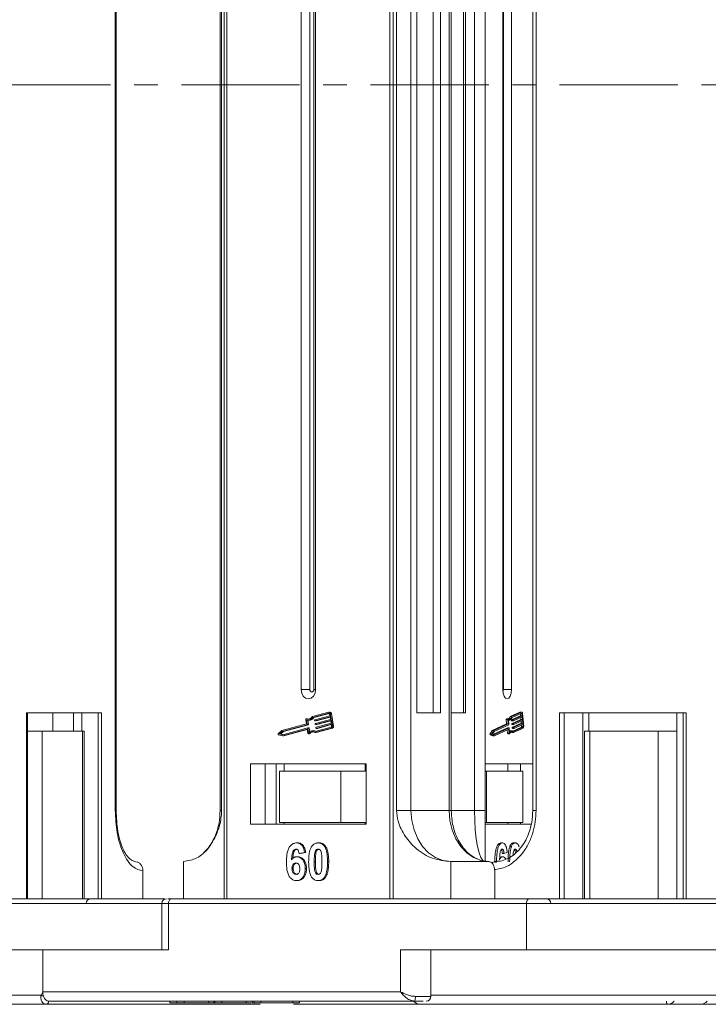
# Model space of a CAD drawing. Header units: millimetres. Extents: x -855 to 619, y 109 to 1142.
# Tile 5 of 74: x -358 to -284, y 344 to 450. Entities that reach past the tile are written whole.
import ezdxf

# ---------------------------------------------------------------- set-up
doc = ezdxf.new("R2010")
doc.units = ezdxf.units.MM
doc.linetypes.add('CENTERX2', pattern=[20.32, 12.7, -2.54, 2.54, -2.54])

msp = doc.modelspace()

# ---------------------------------------------------------------- linework, layer by layer
at = {"color": 7, "linetype": 'Continuous', "lineweight": 15}
for p, q in [((-336.275, 530.098), (-336.275, 442.598)), ((-335.977, 442.598), (-335.977, 530.098)), ((-318.457, 530.098), (-318.457, 442.598)), ((-318.104, 442.598), (-318.104, 530.098)), ((-308.193, 526.044), (-308.193, 442.598)), ((-347.976, 520.598), (-347.976, 442.598)), ((-347.864, 442.598), (-347.864, 520.598)), ((-336.696, 520.598), (-336.696, 442.598)), ((-336.536, 442.598), (-336.536, 520.598)), ((-317.733, 520.598), (-317.733, 442.598)), ((-316.183, 442.598), (-316.183, 520.598)), ((-312.083, 520.598), (-312.083, 442.598)), ((-311.859, 442.598), (-311.859, 520.598)), ((-309.354, 520.598), (-309.354, 442.598)), ((-308.196, 442.598), (-308.196, 520.598)), ((-303.095, 520.598), (-303.095, 442.598)), ((-302.726, 442.598), (-302.726, 520.598)), ((-315.552, 510.098), (-315.552, 442.598)), ((-313.805, 442.598), (-313.805, 510.098)), ((-313.029, 442.598), (-313.029, 510.098)), ((-310.537, 442.598), (-310.537, 510.098)), ((-310.333, 442.598), (-310.333, 510.098)), ((-327.993, 507.598), (-327.993, 442.598)), ((-327.06, 507.598), (-327.06, 442.598)), ((-326.618, 442.598), (-326.618, 507.598)), ((-326.441, 442.598), (-326.441, 507.598)), ((-306.308, 507.598), (-306.308, 442.598)), ((-306.252, 442.598), (-306.252, 507.598)), ((-305.391, 442.598), (-305.391, 507.598)), ((-347.976, 442.598), (-347.976, 364.598)), ((-347.864, 364.598), (-347.864, 442.598)), ((-336.696, 442.598), (-336.696, 364.598)), ((-336.536, 364.598), (-336.536, 442.598)), ((-336.275, 442.598), (-336.275, 355.098)), ((-335.977, 355.098), (-335.977, 442.598)), ((-327.993, 442.598), (-327.993, 377.598)), ((-327.06, 442.598), (-327.06, 377.598)), ((-326.618, 377.598), (-326.618, 442.598)), ((-326.441, 377.598), (-326.441, 442.598)), ((-318.457, 442.598), (-318.457, 355.098)), ((-318.104, 355.098), (-318.104, 442.598)), ((-317.733, 442.598), (-317.733, 364.598)), ((-316.183, 364.598), (-316.183, 442.598)), ((-315.552, 442.598), (-315.552, 375.098)), ((-313.805, 375.098), (-313.805, 442.598)), ((-313.029, 375.098), (-313.029, 442.598)), ((-312.083, 442.598), (-312.083, 364.598)), ((-311.859, 364.598), (-311.859, 442.598)), ((-310.537, 375.098), (-310.537, 442.598)), ((-310.333, 375.098), (-310.333, 442.598)), ((-309.354, 442.598), (-309.354, 364.598)), ((-308.196, 364.598), (-308.196, 442.598)), ((-308.193, 442.598), (-308.193, 359.153)), ((-306.308, 442.598), (-306.308, 377.598)), ((-306.252, 377.598), (-306.252, 442.598)), ((-305.391, 377.598), (-305.391, 442.598)), ((-303.095, 442.598), (-303.095, 364.598)), ((-302.726, 364.598), (-302.726, 442.598)), ((-327.06, 377.598), (-327.993, 377.598)), ((-326.441, 377.598), (-326.618, 377.598)), ((-305.391, 377.598), (-306.252, 377.598)), ((-349.454, 375.098), (-357.505, 375.098)), ((-357.505, 375.098), (-357.505, 355.098)), ((-357.394, 355.098), (-357.394, 375.098)), ((-354.669, 375.098), (-354.669, 373.098)), ((-352.453, 375.098), (-352.453, 373.098)), ((-351.564, 373.098), (-351.564, 375.098)), ((-349.816, 375.098), (-349.816, 355.098)), ((-349.454, 355.098), (-349.454, 375.098)), ((-325.018, 375.164), (-326.786, 374.683)), ((-324.999, 375.05), (-326.74, 374.576)), ((-326.614, 374.576), (-324.954, 375.028)), ((-326.524, 374.334), (-324.908, 374.774)), ((-324.98, 375.05), (-324.999, 375.05)), ((-324.864, 375.168), (-324.99, 375.168)), ((-324.908, 374.774), (-324.945, 375.004)), ((-324.63, 373.65), (-324.856, 375.029)), ((-324.856, 375.029), (-324.73, 375.029)), ((-324.504, 373.65), (-324.73, 375.029)), ((-315.552, 375.098), (-313.029, 375.098)), ((-311.859, 375.098), (-310.333, 375.098)), ((-304.475, 375.164), (-305.52, 374.683)), ((-304.41, 374.774), (-305.365, 374.334)), ((-304.297, 375.164), (-305.342, 374.683)), ((-304.286, 375.05), (-305.315, 374.576)), ((-305.187, 374.334), (-304.232, 374.774)), ((-304.475, 375.164), (-304.297, 375.164)), ((-304.281, 375.168), (-304.458, 375.168)), ((-304.43, 374.983), (-304.41, 374.774)), ((-304.41, 374.774), (-304.232, 374.774)), ((-304.254, 375.004), (-304.385, 375.004)), ((-304.232, 374.774), (-304.254, 375.004)), ((-304.068, 373.65), (-304.202, 375.029)), ((-286.602, 375.098), (-300.224, 375.098)), ((-300.224, 375.098), (-300.224, 355.098)), ((-299.735, 355.098), (-299.735, 375.098)), ((-297.701, 375.098), (-297.701, 355.098)), ((-297.07, 373.098), (-297.07, 375.098)), ((-287.612, 355.098), (-287.612, 375.098)), ((-286.911, 375.098), (-286.911, 355.098)), ((-286.602, 355.098), (-286.602, 375.098)), ((-327.429, 373.908), (-330.067, 373.19)), ((-327.343, 373.811), (-330.03, 373.08)), ((-329.903, 373.08), (-327.217, 373.811)), ((-327.502, 374.352), (-327.429, 373.908)), ((-327.331, 374.423), (-327.457, 374.423)), ((-327.447, 374.422), (-327.321, 374.422)), ((-327.399, 374.29), (-327.326, 373.846)), ((-327.217, 373.811), (-327.343, 373.811)), ((-327.321, 374.422), (-327.331, 374.423)), ((-327.2, 373.846), (-327.326, 373.846)), ((-327.288, 374.28), (-327.161, 374.28)), ((-327.2, 373.846), (-327.271, 374.28)), ((-326.614, 374.576), (-326.74, 374.576)), ((-326.532, 374.242), (-326.541, 374.3)), ((-326.51, 374.219), (-326.383, 374.219)), ((-324.889, 374.66), (-326.505, 374.22)), ((-326.379, 374.22), (-326.505, 374.22)), ((-326.466, 373.84), (-326.475, 373.897)), ((-326.458, 373.932), (-324.842, 374.372)), ((-326.444, 373.817), (-326.317, 373.817)), ((-324.823, 374.257), (-326.439, 373.817)), ((-326.313, 373.817), (-326.439, 373.817)), ((-326.392, 373.53), (-324.776, 373.97)), ((-326.379, 374.22), (-324.883, 374.627)), ((-324.757, 373.855), (-326.373, 373.415)), ((-326.313, 373.817), (-324.817, 374.224)), ((-326.247, 373.415), (-324.751, 373.822)), ((-324.842, 374.372), (-324.889, 374.66)), ((-324.776, 373.97), (-324.823, 374.257)), ((-324.719, 373.625), (-324.757, 373.855)), ((-305.9, 373.908), (-307.459, 373.19)), ((-305.722, 373.908), (-307.281, 373.19)), ((-305.672, 373.811), (-307.259, 373.08)), ((-305.943, 374.352), (-305.9, 373.908)), ((-305.943, 374.352), (-305.765, 374.352)), ((-305.739, 374.423), (-305.917, 374.423)), ((-305.9, 373.908), (-305.722, 373.908)), ((-305.765, 374.352), (-305.722, 373.908)), ((-305.704, 374.29), (-305.661, 373.846)), ((-305.703, 374.28), (-305.639, 374.28)), ((-305.52, 374.683), (-305.342, 374.683)), ((-305.375, 374.3), (-305.37, 374.242)), ((-305.375, 374.3), (-305.198, 374.3)), ((-305.192, 374.242), (-305.37, 374.242)), ((-305.365, 374.334), (-305.187, 374.334)), ((-305.357, 374.219), (-305.179, 374.219)), ((-305.336, 373.897), (-305.331, 373.84)), ((-305.336, 373.897), (-305.159, 373.897)), ((-305.331, 373.84), (-305.153, 373.84)), ((-304.371, 374.372), (-305.326, 373.932)), ((-305.326, 373.932), (-305.148, 373.932)), ((-305.318, 373.817), (-305.14, 373.817)), ((-304.332, 373.97), (-305.287, 373.53)), ((-305.192, 374.242), (-305.198, 374.3)), ((-304.221, 374.66), (-305.176, 374.22)), ((-305.153, 373.84), (-305.159, 373.897)), ((-305.148, 373.932), (-304.193, 374.372)), ((-304.182, 374.257), (-305.137, 373.817)), ((-305.109, 373.53), (-304.154, 373.97)), ((-304.143, 373.855), (-305.098, 373.415)), ((-304.391, 374.581), (-304.371, 374.372)), ((-304.371, 374.372), (-304.193, 374.372)), ((-304.352, 374.179), (-304.332, 373.97)), ((-304.332, 373.97), (-304.154, 373.97)), ((-304.313, 373.777), (-304.298, 373.625)), ((-304.193, 374.372), (-304.221, 374.66)), ((-304.154, 373.97), (-304.182, 374.257)), ((-304.121, 373.625), (-304.143, 373.855)), ((-355.836, 373.098), (-357.394, 373.098)), ((-355.836, 355.098), (-355.836, 373.098)), ((-355.836, 373.098), (-351.478, 373.098)), ((-351.478, 373.098), (-351.478, 355.098)), ((-351.311, 373.098), (-351.478, 373.098)), ((-351.311, 355.098), (-351.311, 373.098)), ((-330.067, 373.19), (-330.456, 372.839)), ((-330.439, 372.733), (-329.972, 372.615)), ((-330.03, 373.08), (-330.316, 372.822)), ((-330.316, 372.822), (-329.973, 372.735)), ((-330.19, 372.822), (-330.316, 372.822)), ((-330.19, 372.822), (-329.903, 373.08)), ((-329.912, 372.752), (-330.19, 372.822)), ((-329.903, 373.08), (-330.03, 373.08)), ((-329.973, 372.735), (-327.287, 373.466)), ((-329.972, 372.615), (-327.357, 373.327)), ((-329.846, 372.615), (-329.972, 372.615)), ((-329.846, 372.615), (-327.33, 373.3)), ((-327.348, 373.327), (-327.357, 373.327)), ((-327.33, 373.305), (-327.262, 372.889)), ((-327.156, 373.467), (-327.282, 373.467)), ((-327.26, 373.444), (-327.187, 373)), ((-327.134, 373.444), (-327.26, 373.444)), ((-327.217, 372.842), (-327.091, 372.842)), ((-327.064, 372.854), (-327.19, 372.854)), ((-327.073, 373.076), (-327.134, 373.444)), ((-326.652, 373.152), (-326.778, 373.152)), ((-326.504, 372.959), (-324.735, 373.441)), ((-326.378, 372.959), (-326.504, 372.959)), ((-326.495, 373.082), (-324.754, 373.556)), ((-326.4, 373.438), (-326.409, 373.495)), ((-326.378, 372.959), (-324.609, 373.441)), ((-326.378, 373.415), (-326.252, 373.415)), ((-326.247, 373.415), (-326.373, 373.415)), ((-324.735, 373.441), (-324.609, 373.441)), ((-324.504, 373.65), (-324.63, 373.65)), ((-307.459, 373.19), (-307.689, 372.839)), ((-307.511, 372.839), (-307.689, 372.839)), ((-307.679, 372.733), (-307.403, 372.615)), ((-307.679, 372.733), (-307.501, 372.733)), ((-307.281, 373.19), (-307.511, 372.839)), ((-307.501, 372.733), (-307.225, 372.615)), ((-307.459, 373.19), (-307.281, 373.19)), ((-307.259, 373.08), (-307.429, 372.822)), ((-307.429, 372.822), (-307.226, 372.735)), ((-307.403, 372.615), (-307.225, 372.615)), ((-305.816, 373.466), (-307.318, 372.775)), ((-307.226, 372.735), (-305.638, 373.466)), ((-307.225, 372.615), (-305.68, 373.327)), ((-305.837, 373.255), (-305.801, 372.889)), ((-305.816, 373.466), (-305.638, 373.466)), ((-305.636, 373.467), (-305.813, 373.467)), ((-305.624, 372.889), (-305.801, 372.889)), ((-305.775, 372.842), (-305.597, 372.842)), ((-305.729, 373.305), (-305.664, 373.305)), ((-305.664, 373.305), (-305.624, 372.889)), ((-305.622, 373.444), (-305.579, 373)), ((-305.338, 373.152), (-305.515, 373.152)), ((-305.353, 372.959), (-305.175, 372.959)), ((-305.297, 373.495), (-305.292, 373.438)), ((-305.297, 373.495), (-305.12, 373.495)), ((-305.292, 373.438), (-305.114, 373.438)), ((-305.287, 373.53), (-305.109, 373.53)), ((-305.279, 373.415), (-305.101, 373.415)), ((-304.319, 373.556), (-305.243, 373.13)), ((-305.175, 372.959), (-304.13, 373.441)), ((-305.17, 373.082), (-304.142, 373.556)), ((-305.114, 373.438), (-305.12, 373.495)), ((-304.142, 373.556), (-304.319, 373.556)), ((-304.298, 373.625), (-304.121, 373.625)), ((-297.527, 373.098), (-297.527, 355.098)), ((-296.973, 373.098), (-297.527, 373.098)), ((-296.973, 355.098), (-296.973, 373.098)), ((-296.973, 373.098), (-289.601, 373.098)), ((-289.601, 373.098), (-289.601, 355.098)), ((-287.612, 373.098), (-289.601, 373.098)), ((-321.009, 369.598), (-333.426, 369.598)), ((-333.426, 369.598), (-333.426, 363.098)), ((-331.849, 369.598), (-331.849, 363.098)), ((-330.689, 363.098), (-330.689, 369.598)), ((-329.808, 369.598), (-329.808, 368.798)), ((-321.095, 368.798), (-321.095, 369.598)), ((-321.009, 363.098), (-321.009, 369.598)), ((-303.095, 369.598), (-308.193, 369.598)), ((-305.763, 368.798), (-305.763, 369.598)), ((-304.402, 368.798), (-304.402, 369.598)), ((-330.326, 368.798), (-330.326, 363.298)), ((-330.326, 368.798), (-323.73, 368.798)), ((-323.73, 363.298), (-323.73, 368.798)), ((-323.73, 368.798), (-321.095, 368.798)), ((-308.193, 368.798), (-308.065, 368.798)), ((-308.065, 368.798), (-308.065, 363.298)), ((-308.065, 368.798), (-304.167, 368.798)), ((-304.167, 363.298), (-304.167, 368.798)), ((-347.976, 364.598), (-347.864, 364.598)), ((-336.696, 364.598), (-336.536, 364.598)), ((-317.733, 364.598), (-316.183, 364.598)), ((-316.183, 364.598), (-312.083, 364.598)), ((-312.083, 364.598), (-311.859, 364.598)), ((-311.859, 364.598), (-309.354, 364.598)), ((-309.354, 364.598), (-308.196, 364.598)), ((-303.095, 364.598), (-302.726, 364.598)), ((-333.426, 363.098), (-321.009, 363.098)), ((-330.326, 363.298), (-323.73, 363.298)), ((-329.808, 363.098), (-329.808, 363.298)), ((-321.095, 363.298), (-323.73, 363.298)), ((-321.095, 363.298), (-321.095, 363.098)), ((-308.065, 363.298), (-308.193, 363.298)), ((-308.193, 363.098), (-303.255, 363.098)), ((-308.065, 363.298), (-304.167, 363.298)), ((-305.763, 363.298), (-305.763, 363.098)), ((-304.402, 363.098), (-304.402, 363.298)), ((-328.474, 361.098), (-328.348, 361.098)), ((-326.169, 361.098), (-326.043, 361.098)), ((-306.34, 361.098), (-306.518, 361.098)), ((-304.978, 361.098), (-305.156, 361.098)), ((-327.622, 360.054), (-328.219, 359.97)), ((-328.219, 359.97), (-328.093, 359.97)), ((-328.093, 359.97), (-327.496, 360.054)), ((-327.622, 360.054), (-327.496, 360.054)), ((-326.395, 360.039), (-326.521, 360.039)), ((-325.459, 360.687), (-325.333, 360.687)), ((-306.189, 359.97), (-306.367, 359.97)), ((-305.836, 360.054), (-306.189, 359.97)), ((-305.396, 360.692), (-305.574, 360.692)), ((-340.628, 355.098), (-340.628, 359.098)), ((-328.46, 359.611), (-328.333, 359.611)), ((-326.587, 359.071), (-326.461, 359.071)), ((-325.155, 359.071), (-325.028, 359.071)), ((-311.914, 359.098), (-311.914, 355.098)), ((-311.914, 359.098), (-307.815, 359.098)), ((-307.167, 359.044), (-306.989, 359.044)), ((-306.331, 359.611), (-306.509, 359.611)), ((-344.994, 358.098), (-344.994, 355.098)), ((-328.975, 358.369), (-328.849, 358.369)), ((-327.542, 358.351), (-327.416, 358.351)), ((-307.184, 355.098), (-307.184, 358.098)), ((-328.519, 357.047), (-328.393, 357.047)), ((-326.169, 357.047), (-326.043, 357.047)), ((-325.462, 357.453), (-325.336, 357.453)), ((-303.456, 355.098), (-341.926, 355.098)), ((-367.431, 354.598), (-342.98, 354.598)), ((-342.98, 354.598), (-342.98, 349.598)), ((-342.98, 354.598), (-342.241, 354.598)), ((-342.241, 349.598), (-342.241, 354.598)), ((-342.241, 354.598), (-303.771, 354.598)), ((-303.771, 354.598), (-303.771, 349.598)), ((-303.771, 354.598), (-267.215, 354.598)), ((-367.431, 349.598), (-355.766, 349.598)), ((-355.766, 345.098), (-355.766, 349.598)), ((-355.766, 349.598), (-342.241, 349.598)), ((-317.297, 349.598), (-317.297, 345.098)), ((-303.771, 349.598), (-317.297, 349.598)), ((-314.035, 344.598), (-314.035, 349.598)), ((-303.771, 349.598), (-282.644, 349.598)), ((-355.947, 344.748), (-355.766, 345.098)), ((-317.297, 345.098), (-355.766, 345.098)), ((-368.139, 344.748), (-355.947, 344.748)), ((-355.136, 344.098), (-315.798, 344.098)), ((-355.135, 344.098), (-342.091, 344.098)), ((-342.091, 344.098), (-342.091, 343.898)), ((-341.344, 344.098), (-341.344, 343.898)), ((-340.548, 344.098), (-340.548, 343.898)), ((-337.912, 344.098), (-337.912, 343.898)), ((-337.386, 344.098), (-337.386, 343.898)), ((-337.265, 344.098), (-337.265, 343.898)), ((-336.519, 344.098), (-336.519, 343.898)), ((-333.891, 344.098), (-333.891, 343.898)), ((-333.245, 344.098), (-333.245, 343.898)), ((-333.03, 344.098), (-333.03, 343.898)), ((-332.336, 344.098), (-332.336, 343.898)), ((-328.869, 344.098), (-328.869, 343.898)), ((-328.177, 343.898), (-328.177, 344.098)), ((-315.719, 344.598), (-314.035, 344.598)), ((-314.035, 344.748), (-282.878, 344.748)), ((-332.401, 343.748), (-355.406, 343.748)), ((-346.331, 343.748), (-346.328, 343.748)), ((-342.091, 343.898), (-341.344, 343.898)), ((-341.344, 343.898), (-340.548, 343.898)), ((-340.548, 343.898), (-337.912, 343.898)), ((-337.912, 343.898), (-337.386, 343.898)), ((-337.386, 343.898), (-337.265, 343.898)), ((-337.265, 343.898), (-336.519, 343.898)), ((-336.519, 343.898), (-333.891, 343.898)), ((-333.891, 343.898), (-333.377, 343.898)), ((-332.303, 343.898), (-331.901, 343.898)), ((-315.319, 343.748), (-328.804, 343.748)), ((-316.6, 343.748), (-316.597, 343.748)), ((-288.569, 343.748), (-288.572, 343.748)), ((-285.124, 343.748), (-285.111, 343.748))]:
    msp.add_line(p, q, dxfattribs=at)
at = {"color": 1, "linetype": 'CENTERX2', "lineweight": 13}
msp.add_line((444.01, 442.598), (-394.073, 442.598), dxfattribs=at)
at = {"color": 7, "linetype": 'Continuous', "lineweight": 15, "flags": 128}
for points in [[(-327.993, 377.598), (-327.934, 377.215), (-327.766, 376.891), (-327.514, 376.674), (-327.217, 376.598), (-326.92, 376.674), (-326.669, 376.891), (-326.5, 377.215), (-326.441, 377.598)], [(-327.06, 377.598), (-327.043, 377.489), (-326.995, 377.396), (-326.923, 377.335), (-326.839, 377.313), (-326.754, 377.335), (-326.683, 377.396), (-326.635, 377.489), (-326.618, 377.598)], [(-306.308, 377.598), (-306.273, 377.215), (-306.174, 376.891), (-306.025, 376.674), (-305.849, 376.598), (-305.674, 376.674), (-305.525, 376.891), (-305.426, 377.215), (-305.391, 377.598)], [(-304.458, 375.168), (-304.459, 375.168), (-304.475, 375.164)], [(-304.297, 375.164), (-304.282, 375.168), (-304.266, 375.165), (-304.251, 375.156), (-304.237, 375.14), (-304.224, 375.118), (-304.214, 375.092), (-304.206, 375.061), (-304.202, 375.029)], [(-304.254, 375.004), (-304.256, 375.015), (-304.259, 375.025), (-304.262, 375.034), (-304.266, 375.041), (-304.271, 375.047), (-304.276, 375.05), (-304.281, 375.051), (-304.286, 375.05)], [(-327.502, 374.352), (-327.503, 374.367), (-327.501, 374.382), (-327.496, 374.395), (-327.489, 374.407), (-327.48, 374.416), (-327.469, 374.421), (-327.458, 374.423), (-327.447, 374.422)], [(-327.225, 374.401), (-327.231, 374.402), (-327.321, 374.422)], [(-326.383, 374.219), (-326.383, 374.219), (-326.379, 374.22)], [(-326.317, 373.817), (-326.317, 373.817), (-326.313, 373.817)], [(-305.917, 374.423), (-305.917, 374.423), (-305.924, 374.421), (-305.93, 374.416), (-305.936, 374.407), (-305.94, 374.395), (-305.943, 374.382), (-305.944, 374.367), (-305.943, 374.352)], [(-305.765, 374.352), (-305.766, 374.367), (-305.765, 374.382), (-305.762, 374.395), (-305.758, 374.407), (-305.752, 374.416), (-305.746, 374.421), (-305.74, 374.423), (-305.733, 374.422)], [(-305.733, 374.422), (-305.68, 374.402), (-305.627, 374.398), (-305.573, 374.409), (-305.521, 374.436), (-305.471, 374.477), (-305.424, 374.533), (-305.381, 374.602), (-305.342, 374.683)], [(-305.315, 374.576), (-305.354, 374.498), (-305.398, 374.431), (-305.445, 374.375), (-305.494, 374.331), (-305.545, 374.301), (-305.598, 374.284), (-305.651, 374.28), (-305.704, 374.29)], [(-305.37, 374.242), (-305.369, 374.237), (-305.368, 374.232), (-305.366, 374.227), (-305.364, 374.224), (-305.362, 374.221), (-305.359, 374.219), (-305.357, 374.219)], [(-305.331, 373.84), (-305.33, 373.835), (-305.329, 373.829), (-305.327, 373.825), (-305.325, 373.821), (-305.323, 373.819), (-305.32, 373.817), (-305.318, 373.817)], [(-305.176, 374.22), (-305.179, 374.219), (-305.181, 374.219), (-305.184, 374.221), (-305.186, 374.224), (-305.188, 374.227), (-305.19, 374.232), (-305.191, 374.237), (-305.192, 374.242)], [(-305.137, 373.817), (-305.14, 373.817), (-305.142, 373.817), (-305.145, 373.819), (-305.147, 373.821), (-305.149, 373.825), (-305.151, 373.829), (-305.152, 373.835), (-305.153, 373.84)], [(-327.19, 372.854), (-327.2, 372.847), (-327.211, 372.843), (-327.222, 372.843), (-327.233, 372.846), (-327.243, 372.853), (-327.252, 372.863), (-327.258, 372.875), (-327.262, 372.889)], [(-326.252, 373.415), (-326.251, 373.415), (-326.247, 373.415)], [(-305.813, 373.467), (-305.813, 373.467), (-305.816, 373.466)], [(-305.801, 372.889), (-305.799, 372.875), (-305.795, 372.863), (-305.79, 372.853), (-305.784, 372.846), (-305.778, 372.843), (-305.775, 372.842)], [(-305.68, 373.327), (-305.677, 373.328), (-305.675, 373.327), (-305.672, 373.326), (-305.67, 373.323), (-305.668, 373.32), (-305.666, 373.315), (-305.665, 373.31), (-305.664, 373.305)], [(-305.638, 373.466), (-305.636, 373.467), (-305.633, 373.467), (-305.631, 373.465), (-305.628, 373.462), (-305.626, 373.459), (-305.624, 373.454), (-305.623, 373.449), (-305.622, 373.444)], [(-305.581, 372.854), (-305.587, 372.847), (-305.593, 372.843), (-305.6, 372.843), (-305.607, 372.846), (-305.613, 372.853), (-305.618, 372.863), (-305.621, 372.875), (-305.624, 372.889)], [(-305.515, 373.152), (-305.557, 373.147), (-305.593, 373.137)], [(-305.581, 372.854), (-305.536, 372.919), (-305.488, 372.97), (-305.437, 373.007), (-305.385, 373.028), (-305.331, 373.034), (-305.278, 373.025), (-305.226, 372.999), (-305.175, 372.959)], [(-305.426, 373.012), (-305.403, 372.999), (-305.353, 372.959)], [(-305.292, 373.438), (-305.291, 373.432), (-305.29, 373.427), (-305.288, 373.423), (-305.286, 373.419), (-305.284, 373.417), (-305.281, 373.415), (-305.279, 373.415)], [(-305.098, 373.415), (-305.101, 373.415), (-305.103, 373.415), (-305.106, 373.417), (-305.108, 373.419), (-305.11, 373.423), (-305.112, 373.427), (-305.113, 373.432), (-305.114, 373.438)], [(-311.914, 359.098), (-312.747, 359.203), (-313.548, 359.516), (-314.286, 360.025), (-314.933, 360.709), (-315.463, 361.542), (-315.858, 362.493), (-316.101, 363.525), (-316.183, 364.598)], [(-312.083, 364.598), (-312.001, 363.525), (-311.758, 362.493), (-311.364, 361.542), (-310.833, 360.709), (-310.186, 360.025), (-309.448, 359.516), (-308.648, 359.203), (-307.815, 359.098)], [(-309.354, 364.598), (-309.332, 363.525), (-309.268, 362.493), (-309.164, 361.542), (-309.024, 360.709), (-308.854, 360.025), (-308.66, 359.516), (-308.449, 359.203), (-308.229, 359.098)], [(-342.241, 354.598), (-342.235, 354.695), (-342.217, 354.789), (-342.188, 354.876), (-342.149, 354.951), (-342.101, 355.014), (-342.046, 355.06), (-341.987, 355.088), (-341.926, 355.098)], [(-303.771, 354.598), (-303.765, 354.695), (-303.747, 354.789), (-303.718, 354.876), (-303.679, 354.951), (-303.631, 355.014), (-303.577, 355.06), (-303.517, 355.088), (-303.456, 355.098)], [(-288.732, 344.098), (-288.729, 344.03), (-288.72, 343.964), (-288.705, 343.903), (-288.685, 343.85), (-288.661, 343.807), (-288.633, 343.774), (-288.603, 343.755), (-288.572, 343.748)], [(-288.73, 344.098), (-288.727, 344.03), (-288.718, 343.964), (-288.703, 343.903), (-288.683, 343.85), (-288.658, 343.807), (-288.63, 343.774), (-288.6, 343.755), (-288.569, 343.748)]]:
    msp.add_lwpolyline(points, dxfattribs=at)
at = {"color": 7, "linetype": 'Continuous', "lineweight": 15}
for centre, radius, start, end in [((-306.7, 377.579), 0.448, 333.89769, 2.36402), ((-324.998, 375.024), 0.142, 1.77106, 98.23127), ((-324.992, 375.003), 0.0473, 1.77106, 98.23127), ((-324.877, 375.021), 0.148, 2.84754, 84.64316), ((-327.291, 374.993), 0.592, 254.76687, 328.43558), ((-327.296, 374.957), 0.675, 261.29756, 325.56926), ((-327.355, 373.839), 0.03, 292.70639, 13.67636), ((-327.229, 373.839), 0.03, 292.70639, 13.67636), ((-327.188, 374.983), 0.704, 272.12514, 324.63087), ((-326.512, 374.307), 0.03, 112.70639, 193.67636), ((-326.508, 374.243), 0.0236, 181.77106, 278.23127), ((-326.446, 373.905), 0.03, 112.70639, 193.67636), ((-326.442, 373.841), 0.0236, 181.77106, 278.23127), ((-305.978, 374.829), 0.48, 301.38027, 342.33473), ((-305.698, 373.838), 0.0372, 314.13938, 12.60398), ((-305.339, 374.308), 0.0372, 134.13938, 192.60398), ((-305.3, 373.906), 0.0372, 134.13938, 192.60398), ((-305.161, 374.308), 0.0372, 134.13938, 192.60398), ((-305.122, 373.906), 0.0372, 134.13938, 192.60398), ((-330.412, 372.792), 0.0644, 132.93971, 245.68289), ((-327.354, 373.304), 0.0236, 1.77106, 98.23127), ((-327.284, 373.443), 0.0236, 1.77106, 98.23127), ((-326.78, 372.473), 0.559, 60.3608, 137.05481), ((-326.78, 372.526), 0.625, 62.87791, 130.67442), ((-327.158, 373.443), 0.0246, 2.84754, 84.64316), ((-327.092, 372.881), 0.0392, 270.9146, 316.26926), ((-326.636, 372.442), 0.594, 97.58574, 135.98631), ((-326.653, 372.539), 0.613, 67.15343, 89.8647), ((-326.38, 373.502), 0.03, 112.70639, 193.67636), ((-326.376, 373.439), 0.0236, 181.77106, 278.23127), ((-324.777, 373.611), 0.06, 292.70639, 13.67636), ((-324.805, 373.607), 0.18, 292.70639, 13.67636), ((-324.679, 373.607), 0.18, 292.70639, 13.67636), ((-307.614, 372.793), 0.088, 148.4171, 222.65237), ((-307.436, 372.793), 0.088, 148.4171, 222.65237), ((-305.343, 372.884), 0.263, 48.76757, 153.96775), ((-305.261, 373.503), 0.0372, 134.13938, 192.60398), ((-305.083, 373.503), 0.0372, 134.13938, 192.60398), ((-304.371, 373.609), 0.0744, 314.13938, 12.60398), ((-304.193, 373.609), 0.0744, 314.13938, 12.60398), ((-304.286, 373.601), 0.223, 314.13938, 12.60398), ((-350.61, 354.598), 0.5, 90, 180), ((-342.48, 354.598), 0.5, 90, 180), ((-301.639, 354.598), 0.5, 0, 90), ((-355.364, 345.622), 1.051, 236.30888, 251.90664), ((-355.453, 344.064), 0.319, 278.09832, 6.1426), ((-355.451, 344.063), 0.318, 278.09796, 6.27563), ((-315.144, 344.748), 1, 220.5416, 270), ((-316.57, 344.476), 0.859, 333.88979, 8.15539), ((-314.535, 344.598), 0.5, 270, 0), ((-285.11, 344.748), 1, 270, 319.4584)]:
    msp.add_arc(centre, radius, start, end, dxfattribs=at)
for points, knots in [([(-347.976, 364.598), (-347.936, 363.78), (-347.874, 362.522), (-347.503, 361.009), (-347.118, 359.968), (-346.64, 359.129), (-345.946, 358.318), (-345.369, 358.185), (-344.994, 358.098)], [0, 0, 0, 0, 0.2394568, 0.3683607, 0.5, 0.6316393, 0.7605432, 1, 1, 1, 1]), ([(-345.543, 359.022), (-345.843, 359.087), (-346.447, 359.218), (-347.226, 360.466), (-347.78, 362.317), (-347.842, 363.833), (-347.874, 364.598)], [0, 0, 0, 0, 0.244697, 0.4924749, 0.7440339, 1, 1, 1, 1]), ([(-340.628, 359.098), (-340.141, 359.174), (-339.167, 359.327), (-337.871, 360.517), (-337.017, 362.067), (-336.594, 363.511), (-336.552, 364.304), (-336.536, 364.598)], [0, 0, 0, 0, 0.2490962, 0.4982428, 0.745205, 0.90541, 1, 1, 1, 1]), ([(-336.696, 364.598), (-336.719, 364.139), (-336.751, 363.5), (-336.956, 362.61), (-337.19, 361.9), (-337.563, 361.143), (-337.983, 360.511), (-338.301, 360.204), (-338.437, 360.072)], [0, 0, 0, 0, 0.2542629, 0.3540835, 0.518608, 0.6871595, 0.866461, 1, 1, 1, 1]), ([(-317.733, 364.598), (-317.693, 364.207), (-317.592, 363.208), (-316.841, 361.754), (-315.593, 360.341), (-313.893, 359.305), (-312.572, 359.167), (-311.914, 359.098)], [0, 0, 0, 0, 0.1257134, 0.3212757, 0.5244662, 0.763484, 1, 1, 1, 1]), ([(-307.85, 359.112), (-307.886, 359.108), (-308.25, 359.068), (-308.89, 359.264), (-309.722, 359.709), (-310.413, 360.35), (-310.978, 361.132), (-311.373, 361.945), (-311.631, 362.739), (-311.816, 363.594), (-311.843, 364.226), (-311.859, 364.598)], [0, 0, 0, 0, 0.0184747, 0.1833772, 0.3223338, 0.4539016, 0.5780474, 0.6979366, 0.7850116, 0.8735924, 1, 1, 1, 1]), ([(-308.229, 359.098), (-308.225, 359.174), (-308.217, 359.327), (-308.207, 360.517), (-308.2, 362.067), (-308.196, 363.511), (-308.196, 364.304), (-308.196, 364.598)], [0, 0, 0, 0, 0.2490962, 0.4982428, 0.745205, 0.90541, 1, 1, 1, 1]), ([(-307.257, 358.224), (-306.799, 358.292), (-306, 358.41), (-304.986, 359.132), (-304.176, 359.967), (-303.526, 361.009), (-302.897, 362.522), (-302.793, 363.78), (-302.726, 364.598)], [0, 0, 0, 0, 0.1855577, 0.3235968, 0.4645653, 0.6055339, 0.743573, 1, 1, 1, 1]), ([(-303.095, 364.598), (-303.116, 364.16), (-303.147, 363.542), (-303.344, 362.669), (-303.576, 361.959), (-303.95, 361.191), (-304.43, 360.491), (-305.016, 359.892), (-305.694, 359.436), (-306.412, 359.144), (-306.904, 359.125), (-307.139, 359.115)], [0, 0, 0, 0, 0.1480176, 0.2086585, 0.308329, 0.4108522, 0.5201511, 0.6342901, 0.7540816, 0.8822228, 1, 1, 1, 1]), ([(-329.572, 359.044), (-329.57, 359.177), (-329.563, 359.579), (-329.493, 360.135), (-329.277, 360.643), (-329.008, 360.946), (-328.721, 361.083), (-328.539, 361.094), (-328.474, 361.098)], [0, 0, 0, 0, 0.1423372, 0.4291269, 0.5899433, 0.7512055, 0.9098946, 1, 1, 1, 1]), ([(-328.474, 361.098), (-328.368, 361.087), (-328.177, 361.068), (-327.935, 360.884), (-327.748, 360.607), (-327.658, 360.31), (-327.63, 360.111), (-327.622, 360.054)], [0, 0, 0, 0, 0.24269082, 0.43900235, 0.63500599, 0.89505866, 1, 1, 1, 1]), ([(-327.496, 360.054), (-327.517, 360.185), (-327.56, 360.45), (-327.726, 360.794), (-327.964, 361.016), (-328.183, 361.091), (-328.308, 361.096), (-328.348, 361.098)], [0, 0, 0, 0, 0.2411618, 0.4851957, 0.7088418, 0.9084307, 1, 1, 1, 1]), ([(-326.877, 360.692), (-326.843, 360.742), (-326.773, 360.844), (-326.642, 360.959), (-326.495, 361.042), (-326.364, 361.08), (-326.254, 361.095), (-326.198, 361.097), (-326.169, 361.098)], [0, 0, 0, 0, 0.1937762, 0.3936, 0.5878635, 0.7889077, 0.894169, 1, 1, 1, 1]), ([(-326.169, 361.098), (-326.118, 361.096), (-326.013, 361.091), (-325.859, 361.047), (-325.711, 360.97), (-325.599, 360.871), (-325.516, 360.773), (-325.478, 360.715), (-325.459, 360.687)], [0, 0, 0, 0, 0.1926273, 0.3886837, 0.5820134, 0.7832006, 0.8910383, 1, 1, 1, 1]), ([(-325.333, 360.687), (-325.368, 360.737), (-325.438, 360.838), (-325.567, 360.956), (-325.714, 361.04), (-325.845, 361.08), (-325.957, 361.095), (-326.014, 361.097), (-326.043, 361.098)], [0, 0, 0, 0, 0.1927947, 0.3911333, 0.5845836, 0.7850802, 0.8922288, 1, 1, 1, 1]), ([(-306.518, 361.098), (-306.58, 361.088), (-306.704, 361.068), (-306.873, 360.88), (-307.012, 360.582), (-307.129, 360.063), (-307.163, 359.525), (-307.166, 359.142), (-307.167, 359.044)], [0, 0, 0, 0, 0.1432403, 0.2876095, 0.4304489, 0.5911346, 0.8954395, 1, 1, 1, 1]), ([(-306.989, 359.044), (-306.988, 359.177), (-306.984, 359.579), (-306.942, 360.135), (-306.814, 360.643), (-306.655, 360.946), (-306.486, 361.083), (-306.379, 361.094), (-306.34, 361.098)], [0, 0, 0, 0, 0.14233715, 0.4291269, 0.58994334, 0.75120549, 0.90989458, 1, 1, 1, 1]), ([(-306.34, 361.098), (-306.277, 361.087), (-306.165, 361.068), (-306.021, 360.884), (-305.911, 360.607), (-305.858, 360.31), (-305.841, 360.111), (-305.836, 360.054)], [0, 0, 0, 0, 0.2426908, 0.4390024, 0.635006, 0.8950587, 1, 1, 1, 1]), ([(-305.156, 361.098), (-305.186, 361.095), (-305.248, 361.091), (-305.339, 361.048), (-305.426, 360.97), (-305.493, 360.873), (-305.541, 360.776), (-305.563, 360.72), (-305.574, 360.692)], [0, 0, 0, 0, 0.1936008, 0.3905147, 0.5848165, 0.7866715, 0.8927878, 1, 1, 1, 1]), ([(-305.396, 360.692), (-305.376, 360.742), (-305.334, 360.844), (-305.257, 360.959), (-305.17, 361.042), (-305.093, 361.08), (-305.028, 361.095), (-304.995, 361.097), (-304.978, 361.098)], [0, 0, 0, 0, 0.1937762, 0.3936, 0.5878635, 0.7889077, 0.894169, 1, 1, 1, 1]), ([(-304.978, 361.098), (-304.947, 361.096), (-304.885, 361.091), (-304.795, 361.047), (-304.707, 360.97), (-304.641, 360.871), (-304.592, 360.773), (-304.569, 360.715), (-304.558, 360.687)], [0, 0, 0, 0, 0.1926273, 0.3886837, 0.5820134, 0.7832006, 0.8910383, 1, 1, 1, 1]), ([(-328.55, 360.431), (-328.592, 360.426), (-328.676, 360.415), (-328.795, 360.315), (-328.905, 360.143), (-328.989, 359.781), (-329.008, 359.481), (-329.02, 359.276)], [0, 0, 0, 0, 0.1120492, 0.2243802, 0.3701146, 0.5702758, 1, 1, 1, 1]), ([(-328.882, 359.436), (-328.877, 359.515), (-328.863, 359.721), (-328.822, 359.996), (-328.727, 360.238), (-328.617, 360.368), (-328.508, 360.425), (-328.448, 360.43), (-328.424, 360.431)], [0, 0, 0, 0, 0.1877922, 0.4871103, 0.651599, 0.8171515, 0.9282393, 1, 1, 1, 1]), ([(-328.219, 359.97), (-328.229, 360.047), (-328.244, 360.169), (-328.314, 360.314), (-328.396, 360.394), (-328.48, 360.427), (-328.531, 360.43), (-328.55, 360.431)], [0, 0, 0, 0, 0.33384, 0.5245467, 0.7163724, 0.8918244, 1, 1, 1, 1]), ([(-327.184, 359.079), (-327.182, 359.212), (-327.178, 359.515), (-327.122, 360.043), (-327.013, 360.463), (-326.891, 360.669), (-326.877, 360.692)], [0, 0, 0, 0, 0.2373811, 0.5389182, 0.9490817, 1, 1, 1, 1]), ([(-326.587, 359.071), (-326.587, 359.137), (-326.586, 359.271), (-326.582, 359.451), (-326.574, 359.613), (-326.563, 359.756), (-326.548, 359.898), (-326.53, 359.992), (-326.521, 360.039)], [0, 0, 0, 0, 0.20526999, 0.41061573, 0.55714752, 0.7038444, 0.85147508, 1, 1, 1, 1]), ([(-326.521, 360.039), (-326.502, 360.108), (-326.473, 360.22), (-326.389, 360.346), (-326.293, 360.412), (-326.216, 360.429), (-326.174, 360.431), (-326.169, 360.431)], [0, 0, 0, 0, 0.3348035, 0.5425606, 0.750382, 0.9707212, 1, 1, 1, 1]), ([(-326.461, 359.071), (-326.461, 359.137), (-326.46, 359.271), (-326.455, 359.451), (-326.448, 359.613), (-326.437, 359.756), (-326.422, 359.898), (-326.404, 359.992), (-326.395, 360.039)], [0, 0, 0, 0, 0.20527, 0.4106157, 0.5571475, 0.7038444, 0.8514751, 1, 1, 1, 1]), ([(-326.395, 360.039), (-326.376, 360.108), (-326.347, 360.22), (-326.263, 360.346), (-326.167, 360.412), (-326.09, 360.429), (-326.048, 360.431), (-326.043, 360.431)], [0, 0, 0, 0, 0.33480351, 0.54256063, 0.75038199, 0.9707212, 1, 1, 1, 1]), ([(-326.169, 360.431), (-326.125, 360.425), (-326.046, 360.415), (-325.947, 360.341), (-325.861, 360.2), (-325.784, 359.929), (-325.755, 359.532), (-325.753, 359.226), (-325.752, 359.071)], [0, 0, 0, 0, 0.10564606, 0.18622129, 0.26704196, 0.43154058, 0.71270762, 1, 1, 1, 1]), ([(-325.459, 360.687), (-325.429, 360.633), (-325.367, 360.523), (-325.285, 360.291), (-325.216, 359.996), (-325.177, 359.665), (-325.157, 359.355), (-325.156, 359.165), (-325.155, 359.071)], [0, 0, 0, 0, 0.11843199, 0.23932891, 0.44943356, 0.66417845, 0.83182006, 1, 1, 1, 1]), ([(-325.028, 359.071), (-325.03, 359.204), (-325.034, 359.502), (-325.085, 359.992), (-325.182, 360.414), (-325.302, 360.631), (-325.333, 360.687)], [0, 0, 0, 0, 0.2367747, 0.5279276, 0.8783337, 1, 1, 1, 1]), ([(-306.385, 360.431), (-306.41, 360.426), (-306.46, 360.415), (-306.529, 360.315), (-306.594, 360.143), (-306.644, 359.781), (-306.655, 359.481), (-306.663, 359.276)], [0, 0, 0, 0, 0.1120492, 0.2243802, 0.3701146, 0.5702758, 1, 1, 1, 1]), ([(-306.473, 360.382), (-306.463, 360.37), (-306.435, 360.34), (-306.399, 360.24), (-306.376, 360.109), (-306.37, 360.011), (-306.367, 359.97)], [0, 0, 0, 0, 0.1538214, 0.401788, 0.7485834, 1, 1, 1, 1]), ([(-306.189, 359.97), (-306.195, 360.047), (-306.204, 360.169), (-306.245, 360.314), (-306.294, 360.394), (-306.343, 360.427), (-306.374, 360.43), (-306.385, 360.431)], [0, 0, 0, 0, 0.33383999, 0.52454673, 0.71637239, 0.89182439, 1, 1, 1, 1]), ([(-305.574, 360.692), (-305.592, 360.637), (-305.628, 360.528), (-305.679, 360.293), (-305.719, 359.988), (-305.743, 359.653), (-305.754, 359.348), (-305.755, 359.169), (-305.755, 359.079)], [0, 0, 0, 0, 0.1186054, 0.2395285, 0.4577299, 0.6808956, 0.8402145, 1, 1, 1, 1]), ([(-305.578, 359.079), (-305.577, 359.212), (-305.574, 359.515), (-305.541, 360.043), (-305.476, 360.463), (-305.404, 360.669), (-305.396, 360.692)], [0, 0, 0, 0, 0.2373811, 0.5389182, 0.9490817, 1, 1, 1, 1]), ([(-305.207, 359.798), (-305.205, 359.831), (-305.201, 359.912), (-305.191, 359.992), (-305.186, 360.039)], [0, 0, 0, 0, 0.4107123, 1, 1, 1, 1]), ([(-305.186, 360.039), (-305.175, 360.108), (-305.157, 360.22), (-305.108, 360.346), (-305.051, 360.412), (-305.006, 360.429), (-304.981, 360.431), (-304.978, 360.431)], [0, 0, 0, 0, 0.3348035, 0.5425606, 0.750382, 0.9707212, 1, 1, 1, 1]), ([(-305.067, 360.385), (-305.053, 360.37), (-305.021, 360.335), (-304.975, 360.203), (-304.956, 360.081), (-304.944, 360.002)], [0, 0, 0, 0, 0.20842898, 0.47959735, 1, 1, 1, 1]), ([(-304.978, 360.431), (-304.952, 360.425), (-304.905, 360.415), (-304.847, 360.34), (-304.811, 360.25), (-304.8, 360.181), (-304.795, 360.154)], [0, 0, 0, 0, 0.3298008, 0.5813367, 0.8336387, 1, 1, 1, 1]), ([(-344.994, 358.098), (-345.004, 358.211), (-345.023, 358.436), (-345.178, 358.731), (-345.361, 358.934), (-345.502, 358.99), (-345.549, 359.009)], [0, 0, 0, 0, 0.2860714, 0.5721429, 0.8582143, 1, 1, 1, 1]), ([(-328.519, 357.047), (-328.624, 357.057), (-328.834, 357.078), (-329.114, 357.279), (-329.34, 357.584), (-329.526, 358.12), (-329.569, 358.631), (-329.572, 358.986), (-329.572, 359.044)], [0, 0, 0, 0, 0.1482689, 0.2976473, 0.4424214, 0.6078512, 0.9356585, 1, 1, 1, 1]), ([(-329.02, 359.276), (-328.984, 359.324), (-328.911, 359.422), (-328.798, 359.514), (-328.7, 359.563), (-328.623, 359.591), (-328.542, 359.607), (-328.487, 359.609), (-328.46, 359.611)], [0, 0, 0, 0, 0.2436536, 0.4957602, 0.6178923, 0.7415029, 0.8700251, 1, 1, 1, 1]), ([(-328.975, 358.369), (-328.971, 358.451), (-328.965, 358.587), (-328.894, 358.757), (-328.799, 358.865), (-328.684, 358.934), (-328.601, 358.941), (-328.56, 358.944)], [0, 0, 0, 0, 0.2767209, 0.4568705, 0.6370074, 0.8240683, 1, 1, 1, 1]), ([(-328.849, 358.369), (-328.845, 358.451), (-328.839, 358.587), (-328.768, 358.757), (-328.673, 358.865), (-328.558, 358.934), (-328.475, 358.941), (-328.434, 358.944)], [0, 0, 0, 0, 0.2767209, 0.4568705, 0.6370074, 0.8240683, 1, 1, 1, 1]), ([(-328.56, 358.944), (-328.508, 358.939), (-328.411, 358.929), (-328.286, 358.834), (-328.194, 358.699), (-328.146, 358.515), (-328.142, 358.382), (-328.139, 358.312)], [0, 0, 0, 0, 0.2137567, 0.3949441, 0.5765849, 0.7773109, 1, 1, 1, 1]), ([(-328.46, 359.611), (-328.354, 359.598), (-328.143, 359.574), (-327.873, 359.358), (-327.666, 359.056), (-327.557, 358.703), (-327.547, 358.459), (-327.542, 358.351)], [0, 0, 0, 0, 0.21021593, 0.4219747, 0.62001636, 0.83103693, 1, 1, 1, 1]), ([(-327.416, 358.351), (-327.423, 358.486), (-327.436, 358.757), (-327.576, 359.125), (-327.801, 359.415), (-328.067, 359.588), (-328.255, 359.604), (-328.333, 359.611)], [0, 0, 0, 0, 0.2093147, 0.420684, 0.6217496, 0.843313, 1, 1, 1, 1]), ([(-326.169, 357.047), (-326.274, 357.057), (-326.485, 357.077), (-326.76, 357.275), (-326.984, 357.589), (-327.165, 358.2), (-327.176, 358.72), (-327.184, 359.079)], [0, 0, 0, 0, 0.1475277, 0.2965695, 0.43214, 0.6087374, 1, 1, 1, 1]), ([(-326.169, 357.713), (-326.222, 357.721), (-326.308, 357.734), (-326.408, 357.821), (-326.487, 357.971), (-326.56, 358.243), (-326.582, 358.633), (-326.586, 358.924), (-326.587, 359.071)], [0, 0, 0, 0, 0.125351, 0.2021974, 0.2791824, 0.4597421, 0.727968, 1, 1, 1, 1]), ([(-326.043, 357.713), (-326.096, 357.721), (-326.181, 357.734), (-326.282, 357.821), (-326.361, 357.971), (-326.434, 358.243), (-326.456, 358.633), (-326.46, 358.924), (-326.461, 359.071)], [0, 0, 0, 0, 0.125351, 0.2021974, 0.2791824, 0.4597421, 0.727968, 1, 1, 1, 1]), ([(-325.752, 359.071), (-325.752, 359.004), (-325.753, 358.871), (-325.757, 358.69), (-325.765, 358.529), (-325.776, 358.387), (-325.79, 358.245), (-325.809, 358.152), (-325.818, 358.106)], [0, 0, 0, 0, 0.2059417, 0.4119594, 0.558149, 0.7045024, 0.8518015, 1, 1, 1, 1]), ([(-325.155, 359.071), (-325.156, 358.937), (-325.16, 358.634), (-325.215, 358.114), (-325.322, 357.691), (-325.444, 357.483), (-325.462, 357.453)], [0, 0, 0, 0, 0.2366286, 0.5373614, 0.9329864, 1, 1, 1, 1]), ([(-325.336, 357.453), (-325.305, 357.507), (-325.244, 357.617), (-325.16, 357.848), (-325.091, 358.147), (-325.05, 358.479), (-325.031, 358.788), (-325.029, 358.976), (-325.028, 359.071)], [0, 0, 0, 0, 0.11827, 0.2388803, 0.4507318, 0.6672091, 0.8333396, 1, 1, 1, 1]), ([(-307.815, 359.098), (-307.744, 359.087), (-307.602, 359.065), (-307.413, 358.892), (-307.271, 358.638), (-307.195, 358.357), (-307.187, 358.172), (-307.184, 358.098)], [0, 0, 0, 0, 0.2146939, 0.4293877, 0.6440816, 0.8587754, 1, 1, 1, 1]), ([(-307.139, 359.098), (-307.211, 359.089), (-307.333, 359.075), (-307.435, 358.971), (-307.477, 358.928)], [0, 0, 0, 0, 0.5892166, 1, 1, 1, 1]), ([(-306.663, 359.276), (-306.642, 359.324), (-306.598, 359.422), (-306.532, 359.514), (-306.473, 359.563), (-306.428, 359.591), (-306.38, 359.607), (-306.348, 359.609), (-306.331, 359.611)], [0, 0, 0, 0, 0.2436536, 0.4957602, 0.6178923, 0.7415029, 0.8700251, 1, 1, 1, 1]), ([(-306.331, 359.611), (-306.269, 359.6), (-306.147, 359.579), (-306.047, 359.426), (-305.998, 359.352)], [0, 0, 0, 0, 0.5154208, 1, 1, 1, 1]), ([(-328.53, 357.713), (-328.583, 357.72), (-328.689, 357.735), (-328.825, 357.852), (-328.924, 358.009), (-328.969, 358.191), (-328.973, 358.311), (-328.975, 358.369)], [0, 0, 0, 0, 0.2079047, 0.4199807, 0.6306256, 0.821735, 1, 1, 1, 1]), ([(-328.404, 357.713), (-328.457, 357.72), (-328.563, 357.735), (-328.699, 357.852), (-328.798, 358.009), (-328.842, 358.191), (-328.847, 358.311), (-328.849, 358.369)], [0, 0, 0, 0, 0.2079047, 0.41998072, 0.63062563, 0.82173497, 1, 1, 1, 1]), ([(-328.139, 358.312), (-328.142, 358.226), (-328.147, 358.088), (-328.204, 357.909), (-328.29, 357.8), (-328.402, 357.726), (-328.485, 357.718), (-328.53, 357.713)], [0, 0, 0, 0, 0.2886974, 0.4635526, 0.6399417, 0.8018084, 1, 1, 1, 1]), ([(-327.542, 358.351), (-327.548, 358.217), (-327.561, 357.947), (-327.689, 357.565), (-327.911, 357.266), (-328.2, 357.075), (-328.412, 357.056), (-328.519, 357.047)], [0, 0, 0, 0, 0.1978309, 0.3972998, 0.5989102, 0.7987412, 1, 1, 1, 1]), ([(-328.393, 357.047), (-328.288, 357.056), (-328.077, 357.074), (-327.795, 357.258), (-327.575, 357.545), (-327.437, 357.924), (-327.423, 358.206), (-327.416, 358.351)], [0, 0, 0, 0, 0.1982077, 0.3983968, 0.5849625, 0.787074, 1, 1, 1, 1]), ([(-325.818, 358.106), (-325.836, 358.037), (-325.866, 357.925), (-325.949, 357.8), (-326.044, 357.734), (-326.121, 357.716), (-326.163, 357.714), (-326.169, 357.713)], [0, 0, 0, 0, 0.3336776, 0.5404125, 0.7472639, 0.9612091, 1, 1, 1, 1]), ([(-325.462, 357.453), (-325.496, 357.403), (-325.566, 357.301), (-325.697, 357.185), (-325.844, 357.102), (-325.975, 357.064), (-326.085, 357.049), (-326.141, 357.047), (-326.169, 357.047)], [0, 0, 0, 0, 0.1937693, 0.3935642, 0.587886, 0.7891312, 0.8942826, 1, 1, 1, 1]), ([(-326.043, 357.047), (-325.991, 357.049), (-325.887, 357.054), (-325.733, 357.096), (-325.585, 357.174), (-325.473, 357.271), (-325.391, 357.369), (-325.354, 357.425), (-325.336, 357.453)], [0, 0, 0, 0, 0.1935935, 0.3905015, 0.584817, 0.7868303, 0.8928684, 1, 1, 1, 1]), ([(-342.677, 355.098), (-342.954, 355.098), (-344.317, 355.098), (-346.705, 355.098), (-349.796, 355.098), (-352.74, 355.098), (-355.494, 355.098), (-358.007, 355.098), (-360.26, 355.098), (-362.421, 355.098), (-364.359, 355.098), (-365.97, 355.098), (-366.621, 355.098), (-366.941, 355.098)], [0, 0, 0, 0, 0.0230374, 0.1133758, 0.2056219, 0.2978826, 0.3901287, 0.4823893, 0.5727135, 0.6630519, 0.7785924, 0.8909864, 1, 1, 1, 1]), ([(-341.926, 355.098), (-342.047, 355.098), (-342.223, 355.098), (-342.302, 355.098), (-342.327, 355.098)], [0, 0, 0, 0, 0.6929031, 1, 1, 1, 1]), ([(-266.715, 355.098), (-267.627, 355.098), (-269.524, 355.098), (-272.605, 355.098), (-275.876, 355.098), (-279.245, 355.098), (-282.65, 355.098), (-286.032, 355.098), (-289.354, 355.098), (-292.886, 355.098), (-296.541, 355.098), (-300.21, 355.098), (-302.385, 355.098), (-303.456, 355.098)], [0, 0, 0, 0, 0.0788278, 0.1640073, 0.2509856, 0.3379777, 0.4249559, 0.511948, 0.5971141, 0.6822937, 0.7912361, 0.8972117, 1, 1, 1, 1]), ([(-317.297, 345.098), (-317.068, 344.981), (-316.713, 344.801), (-316.145, 344.629), (-315.852, 344.608), (-315.719, 344.598)], [0, 0, 0, 0, 0.49841293, 0.77292805, 1, 1, 1, 1]), ([(-315.798, 344.098), (-315.936, 344.115), (-316.229, 344.15), (-316.651, 344.401), (-317.026, 344.73), (-317.206, 344.975), (-317.297, 345.098)], [0, 0, 0, 0, 0.2343503, 0.4981953, 0.748869, 1, 1, 1, 1]), ([(-355.408, 343.748), (-355.465, 343.755), (-355.57, 343.769), (-355.723, 343.871), (-355.845, 344.017), (-355.929, 344.201), (-355.973, 344.383), (-355.983, 344.57), (-355.959, 344.692), (-355.947, 344.748)], [0, 0, 0, 0, 0.172016, 0.3127556, 0.4995985, 0.630391, 0.7580256, 0.8892284, 1, 1, 1, 1]), ([(-355.691, 344.623), (-355.651, 344.529), (-355.571, 344.342), (-355.386, 344.161), (-355.233, 344.101), (-355.149, 344.098), (-355.136, 344.098)], [0, 0, 0, 0, 0.3133347, 0.6266911, 0.9400476, 1, 1, 1, 1]), ([(-355.136, 344.098), (-355.136, 344.098), (-355.135, 344.098), (-355.135, 344.098), (-355.135, 344.098), (-355.135, 344.098)], [0, 0, 0, 0, 0.38469928, 0.69234964, 1, 1, 1, 1]), ([(-287.905, 344.098), (-287.917, 344.08), (-287.979, 343.984), (-288.127, 343.873), (-288.341, 343.768), (-288.488, 343.755), (-288.569, 343.748)], [0, 0, 0, 0, 0.0795267, 0.4237297, 0.6830418, 1, 1, 1, 1]), ([(-367.132, 343.748), (-367.103, 343.748), (-367.016, 343.748), (-366.1, 343.748), (-364.591, 343.748), (-363.028, 343.748), (-360.961, 343.748), (-358.379, 343.748), (-356.387, 343.748), (-355.406, 343.748)], [0, 0, 0, 0, 0.11124731, 0.3444083, 0.45875555, 0.57308426, 0.71943487, 0.86182967, 1, 1, 1, 1]), ([(-333.24, 343.898), (-333.24, 343.898), (-333.246, 343.898), (-333.162, 343.898), (-333.044, 343.898), (-333.03, 343.898)], [0, 0, 0, 0, 0.09681949, 0.89207514, 1, 1, 1, 1]), ([(-333.03, 343.898), (-332.998, 343.898), (-332.933, 343.898), (-332.82, 343.898), (-332.706, 343.898), (-332.59, 343.898), (-332.467, 343.898), (-332.38, 343.898), (-332.336, 343.898)], [0, 0, 0, 0, 0.1854289, 0.3721896, 0.5277082, 0.6838775, 0.8416784, 1, 1, 1, 1]), ([(-332.336, 343.898), (-332.23, 343.898), (-331.908, 343.898), (-331.277, 343.898), (-330.49, 343.898), (-329.712, 343.898), (-329.2, 343.898), (-328.933, 343.898), (-328.869, 343.898)], [0, 0, 0, 0, 0.1013981, 0.3069957, 0.5061443, 0.6852619, 0.9245571, 1, 1, 1, 1]), ([(-328.869, 343.898), (-328.788, 343.898), (-328.544, 343.898), (-328.244, 343.898), (-328.206, 343.898), (-328.189, 343.898)], [0, 0, 0, 0, 0.21536334, 0.64963854, 1, 1, 1, 1]), ([(-315.144, 343.748), (-315.098, 343.748), (-315.004, 343.748), (-314.233, 343.748), (-313.067, 343.748), (-311.596, 343.748), (-309.948, 343.748), (-308.008, 343.748), (-305.052, 343.748), (-301.617, 343.748), (-297.84, 343.748), (-294.605, 343.748), (-290.961, 343.748), (-286.972, 343.748), (-284.306, 343.748), (-282.994, 343.748)], [0, 0, 0, 0, 0.0777263, 0.157824, 0.2401354, 0.3044544, 0.368763, 0.4344301, 0.5000865, 0.631237, 0.695556, 0.7598647, 0.8421852, 0.9222807, 1, 1, 1, 1])]:
    msp.add_open_spline(points, degree=3, knots=knots, dxfattribs=at)
for points in [[(-355.766, 345.098), (-355.763, 345.015), (-355.757, 344.849), (-355.713, 344.699), (-355.691, 344.623)], [(-314.871, 344.098), (-315.001, 344.098), (-315.261, 344.098), (-315.619, 344.098), (-315.798, 344.098)]]:
    msp.add_open_spline(points, degree=3, dxfattribs=at)

doc.saveas('drawing.dxf')
